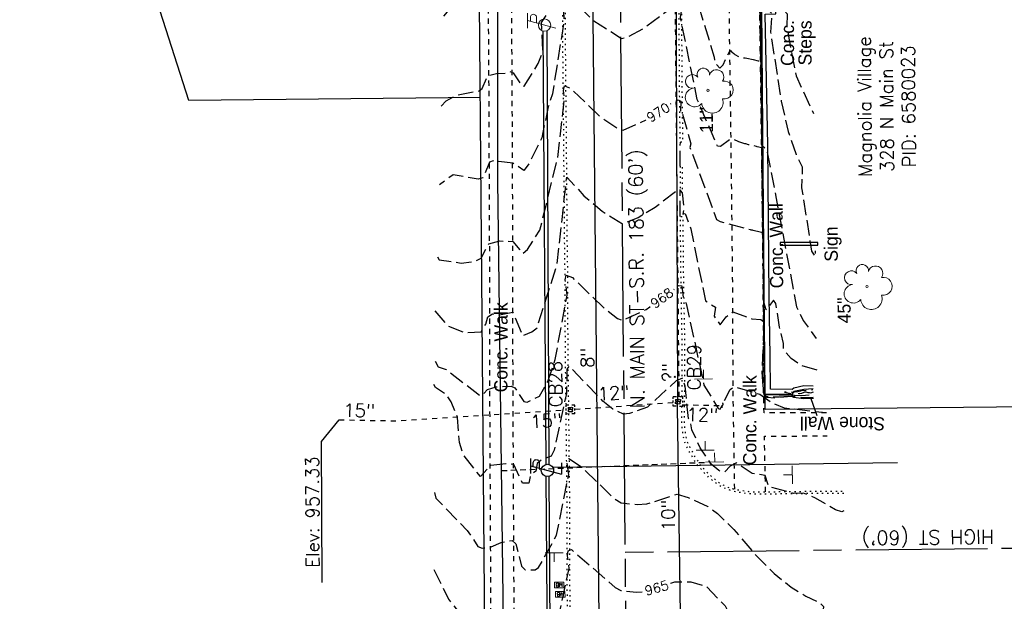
# Model space of a CAD drawing. Extents: x 2300122 to 2305194, y 360020 to 364238.
# Tile 52 of 93: x 2301672 to 2301882, y 361800 to 361924. Entities that reach past the tile are written whole.
import ezdxf
from ezdxf.enums import TextEntityAlignment as Align

# ---------------------------------------------------------------- set-up
doc = ezdxf.new("R2010")
doc.units = 0
doc.header["$LTSCALE"] = 20
doc.header["$MEASUREMENT"] = 0
doc.set_wipeout_variables(frame=1)
for name, pattern in [('2', [0.1, 0.06, -0.04]), ('CL', [2, 0.3, -0.15, 1.4, -0.15]), ('gasex', [0]), ('OhDOT_USTN1', [0.055, 0.014, -0.041]), ('OhDOT_USTN2', [0.11, 0.069, -0.041]), ('OhDOT_USTN3', [0.22, 0.165, -0.055]), ('OhDOT_USTN5', [0.11, 0.055, -0.055]), ('ohelecex', [0]), ('ohteleex', [0]), ('rowex', [0]), ('sanex', [0]), ('waterex', [0])]:
    doc.linetypes.add(name, pattern=pattern)
for name, color, linetype in [('CM_X_Wall', 254, 'Continuous'), ('DR_X_Cells', 151, 'OhDOT_USTN2'), ('DR_X_Storm_Sewer', 151, 'OhDOT_USTN5'), ('DR_X_Text', 7, 'Continuous'), ('DT_X_Contour_Major', 132, 'OhDOT_USTN3'), ('DT_X_Contour_Minor', 136, 'OhDOT_USTN3'), ('DT_X_Contour_Text', 7, 'Continuous'), ('DV_X_Property_Line', 7, 'Continuous'), ('PV_X_Curb', 120, 'OhDOT_USTN1'), ('PV_X_EOP', 7, 'OhDOT_USTN3'), ('PV_X_Text', 7, 'Continuous'), ('PV_X_Walk', 120, 'OhDOT_USTN5'), ('RD_P_Cells', 7, 'Continuous'), ('RD_X_Cells', 7, 'Continuous'), ('RW_X_CL', 6, 'CL'), ('RW_X_Fee_RW', 6, 'rowex'), ('RW_X_Text', 7, 'Continuous'), ('SN_X_Private', 40, 'Continuous'), ('SN_X_Public', 3, 'Continuous'), ('SN_X_Text', 7, 'Continuous'), ('SV_X_Text_Name', 7, 'Continuous'), ('TX_X_20', 7, 'Continuous'), ('UT_X_Electric_Cells', 1, 'Continuous'), ('UT_X_Gas', 2, 'gasex'), ('UT_X_Gas_Service_Line', 2, '2'), ('UT_X_Overhead_Electric', 1, 'ohelecex'), ('UT_X_Overhead_Telecom', 30, 'ohteleex'), ('UT_X_Sanitary_Line', 3, 'sanex'), ('UT_X_Sanitary_Text', 7, 'Continuous'), ('UT_X_Water', 133, 'waterex'), ('UT_X_Water_Text', 7, 'Continuous'), ('VG_X_Cells', 3, 'Continuous'), ('VG_X_Text', 7, 'Continuous')]:
    doc.layers.add(name, color=color, linetype=linetype)
doc.layers.add('RD_P_Cells (Construction)', color=7, linetype='Continuous', lineweight=0)
doc.styles.add('Simplex Normal (0.14)', font='Simplex.shx')
doc.styles.add('Straight Normal (0.14) Font 30', font='font30.shx', dxfattribs={"height": 0.14})
doc.styles.add('Straight-Normal', font='font30.shx', dxfattribs={"height": 0.14})

# ---------------------------------------------------------------- blocks, each defined once
blk = doc.blocks.new('GCB-X')
at = {"layer": 'DR_X_Cells', "color": 121, "linetype": 'Continuous'}
for p, q in [((-0.0625, 0.0375), (-0.0375, 0.0375)), ((-0.0625, 0.0125), (-0.0625, 0.0375)), ((-0.0125, 0.0375), (0.0125, 0.0375)), ((0.0227, 0.0195), (0.0067, 0.0195)), ((0.0067, 0.0195), (0.0067, -0.0205)), ((0.0067, 0.0013), (0.0243, 0.0013)), ((0.0375, 0.0375), (0.0625, 0.0375)), ((0.0625, 0.0125), (0.0625, 0.0375)), ((-0.0625, -0.0375), (-0.0625, -0.0125)), ((-0.0625, -0.0375), (-0.0375, -0.0375)), ((-0.0125, -0.0375), (0.0125, -0.0375)), ((0.0067, -0.0205), (0.0243, -0.0205)), ((0.0375, -0.0375), (0.0625, -0.0375)), ((0.0625, -0.0375), (0.0625, -0.0125))]:
    blk.add_line(p, q, dxfattribs=at)
at = {"layer": 'DR_X_Cells', "color": 121, "linetype": 'Continuous', "extrusion": (0, 0, -1)}
for centre, radius, start, end in [((-0.014, 0), 0.0458, 344.81071, 15.18929), ((0.0184, 0.0074), 0.0127, 21.56032, 158.43968), ((-0.0198, 0.0101), 0.00986, 106.99872, 243.17932), ((-0.0199, -0.0096), 0.0117, 112.0547, 247.9453)]:
    blk.add_arc(centre, radius, start, end, dxfattribs=at)
at = {"layer": 'DR_X_Cells', "color": 121, "linetype": 'Continuous'}
blk.add_arc((-0.0184, -0.0073), 0.0127, 201.56032, 338.43968, dxfattribs=at)
blk = doc.blocks.new('ODOT STORM CATCH BASIN SQUARE')
blk.add_blockref('GCB-X', (0, 0))
blk = doc.blocks.new('CONTINUE')
at = {"flags": 128}
blk.add_lwpolyline([(-0.02, -0.58, -0.273937), (0, 0, 0.273937), (0.02, 0.58)], format="xyb", dxfattribs=at)
blk = doc.blocks.new('TREE')
at = {"layer": 'VG_X_Cells', "color": 3, "linetype": 'Continuous', "lineweight": 0}
blk.add_circle((0, 0), 0.012, dxfattribs=at)
for centre, radius, start, end in [((-0.049, 0.168), 0.0658, 354.0047, 205.9741), ((0.091, 0.141), 0.0776, 323.83, 165.0376), ((-0.165, 0.093), 0.0735, 39.0625, 279.5412), ((-0.143, -0.077), 0.0987, 96.1722, 320.5737), ((0.173, 0.002), 0.0957, 259.1453, 101.4596), ((0.047, -0.13), 0.114, 184.9476, 19.4572)]:
    blk.add_arc(centre, radius, start, end, dxfattribs=at)
blk = doc.blocks.new('SGN1P_anno')
at = {"layer": 'SN_X_Public', "color": 3, "linetype": 'Continuous', "lineweight": 0}
for p, q in [((0, 0), (-0.96, 0)), ((0, 0.96), (0, -0.96))]:
    blk.add_line(p, q, dxfattribs=at)
blk = doc.blocks.new('MBP')
at = {"layer": 'RD_P_Cells', "color": 230, "linetype": 'Continuous', "lineweight": 13, "flags": 128}
blk.add_lwpolyline([(-0.1, 0.061), (0.1, 0.061), (0.1, -0.061), (-0.1, -0.061), (-0.1, 0.061)], close=True, dxfattribs=at)
for points in [[(-0.065, -0.04), (-0.065, 0.04), (-0.036, -0.04), (-0.008, 0.04), (-0.008, -0.04)], [(0.051, 0.003), (0.054, 0.007), (0.056, 0.009), (0.057, 0.01), (0.058, 0.012), (0.059, 0.014), (0.06, 0.016), (0.061, 0.02), (0.061, 0.022), (0.061, 0.025), (0.061, 0.029), (0.059, 0.032), (0.057, 0.034), (0.054, 0.037), (0.052, 0.038), (0.05, 0.039), (0.047, 0.04), (0.016, 0.04), (0.016, -0.04), (0.051, -0.04), (0.055, -0.037), (0.059, -0.034), (0.062, -0.029), (0.064, -0.024), (0.065, -0.018), (0.065, -0.014), (0.064, -0.01), (0.061, -0.005), (0.058, -0.001), (0.051, 0.003), (0.016, 0.003)]]:
    blk.add_lwpolyline(points, dxfattribs=at)
at = {"layer": 'RD_P_Cells (Construction)', "color": 230, "linetype": 'Continuous', "lineweight": 30}
blk.add_point((0, 0), dxfattribs=at)
blk = doc.blocks.new('ODOT MISC MAILBOX')
blk.add_blockref('MBP', (0, 0))
blk = doc.blocks.new('TLPW')
at = {"linetype": 'Continuous'}
for p, q in [((0.048, 0.18), (-0.04, -0.15)), ((0.128, 0.18), (-0.032, 0.18)), ((0.04, 0.15), (0.083, 0.15)), ((0.023, 0.086), (0.083, 0.086)), ((0.08, -0.15), (-0.04, -0.15))]:
    blk.add_line(p, q, dxfattribs=at)
blk.add_circle((0, 0), 0.065, dxfattribs=at)
at = {"linetype": 'Continuous', "extrusion": (0, 0, -1)}
blk.add_arc((-0.083, 0.118), 0.0319, 88.8767, 271.1233, dxfattribs=at)
blk = doc.blocks.new('ODOT ELEC TELE LIGHT POLE')
blk.add_blockref('TLPW', (0, 0))
blk = doc.blocks.new('ODOT Elec Tele Pole')
at = {"layer": 'UT_X_Electric_Cells', "linetype": 'Continuous', "lineweight": 13}
for p, q in [((0.128, 0.18), (-0.032, 0.18)), ((0.048, 0.18), (-0.032, -0.12)), ((0.04, 0.15), (0.083, 0.15)), ((0.023, 0.086), (0.083, 0.086))]:
    blk.add_line(p, q, dxfattribs=at)
at = {"layer": 'UT_X_Electric_Cells', "linetype": 'Continuous', "lineweight": 0}
blk.add_circle((0, 0), 0.065, dxfattribs=at)
at = {"layer": 'UT_X_Electric_Cells', "linetype": 'Continuous', "lineweight": 13, "extrusion": (0, 0, -1)}
blk.add_arc((-0.083, 0.118), 0.0319, 88.8767, 271.1233, dxfattribs=at)

msp = doc.modelspace()

# ---------------------------------------------------------------- linework, layer by layer
at = {"layer": 'CM_X_Wall', "flags": 128}
for points in [[(2301836.58, 361843.89), (2301830.84, 361843.95), (2301830.74, 361852.07), (2301830.59, 361864.6), (2301830.21, 361896.88), (2301829.87, 361925.7)], [(2301841.09, 361845.65), (2301839.09, 361845.76), (2301839.09, 361845.76), (2301836.95, 361845.25), (2301836.95, 361845.25), (2301836.6, 361844.98), (2301831.96, 361845), (2301831.93, 361852.08), (2301831.69, 361864.62), (2301831.43, 361896.89), (2301830.85, 361924.76), (2301833.1, 361924.86), (2301833.09, 361925.28)], [(2301841.09, 361845.07), (2301841.09, 361845.07), (2301839.09, 361844.92), (2301836.93, 361844.55), (2301836.59, 361844.04), (2301836.57, 361843.45), (2301836.89, 361843.3), (2301839.09, 361843.02), (2301841.1, 361843.07)]]:
    msp.add_lwpolyline(points, dxfattribs=at)
at = {"layer": 'DR_X_Storm_Sewer', "flags": 128}
for points in [[(2301812.58, 361843.37), (2301810.63, 362042.71)], [(2301790.4, 361840.77), (2301811.26, 361842.18)], [(2301813.36, 361841.72), (2301821.75, 361841.53)], [(2301740.25, 361838.5), (2301752.08, 361838.3), (2301788.53, 361840.59)]]:
    msp.add_lwpolyline(points, dxfattribs=at)
at = {"layer": 'DR_X_Text', "flags": 128}
msp.add_lwpolyline([(2301736.69, 361803.91), (2301736.54, 361833.91), (2301740.25, 361838.5)], dxfattribs=at)
at = {"layer": 'DT_X_Contour_Major', "flags": 128}
for points, elevation in [([(2301757.27, 361951.77), (2301759.09, 361952.62), (2301759.75, 361954.64), (2301760.1, 361958.79), (2301760.62, 361959.29), (2301761.4, 361962.86), (2301764.2, 361963.35), (2301768.42, 361965.05), (2301770.47, 361965.2), (2301772.98, 361967.3), (2301773.58, 361967.46), (2301776.52, 361966.63), (2301777.56, 361967.68), (2301780.41, 361972.74), (2301782.11, 361976.57), (2301784.26, 361984.03), (2301786.77, 362003.11), (2301787.57, 362007.06), (2301787.4, 362009.69), (2301787.74, 362010.22), (2301788.47, 362010.08), (2301794.23, 362004.15), (2301800.14, 361999.98), (2301802.27, 362000.33), (2301809.04, 362002.66), (2301811.2, 362002.97), (2301812.11, 362003.47), (2301812.33, 362000.62), (2301817.79, 361978.07), (2301820.45, 361975.27), (2301821.4, 361973.75), (2301822, 361974.65), (2301822.49, 361976.86), (2301823.24, 361978.16), (2301825.16, 361976.2), (2301829.59, 361973.04), (2301829.64, 361964.29), (2301829.64, 361964.29), (2301829.65, 361963.29), (2301829.66, 361961.38), (2301829.67, 361960.86), (2301829.67, 361960.64), (2301829.67, 361959.8), (2301829.68, 361958.16), (2301829.7, 361954.98), (2301829.71, 361954.41), (2301829.72, 361952.1), (2301829.73, 361949.81), (2301829.75, 361947.51), (2301829.75, 361946.28), (2301829.75, 361946.28), (2301829.69, 361940.38), (2301829.87, 361935.77), (2301830.68, 361935.76), (2301831, 361936), (2301831.06, 361936.5), (2301831.54, 361936.21), (2301832.73, 361936.04), (2301832.82, 361933.13), (2301832.7, 361930.3), (2301832.7, 361930.3), (2301832.61, 361925.73), (2301831.61, 361925.62), (2301832.23, 361924.92), (2301831.99, 361920.92), (2301834.28, 361906.27), (2301835.74, 361899.78), (2301837.42, 361894.89), (2301838.75, 361892.33), (2301838.6, 361887.82), (2301840.72, 361874.35), (2301841.49, 361873.16), (2301841.55, 361874.46)], 975), ([(2301761.17, 361873.18), (2301761.55, 361872.54), (2301766.22, 361871.84), (2301769.12, 361872.22), (2301770.48, 361872.86), (2301772.07, 361875.93), (2301774.42, 361876.53), (2301777.2, 361876.45), (2301779.38, 361873.87), (2301780.31, 361874.7), (2301782.98, 361878.86), (2301786.75, 361894.19), (2301788.21, 361906.97), (2301787.97, 361908.56), (2301788.17, 361909.49), (2301789.38, 361909.08), (2301795.91, 361902.84), (2301799.59, 361900.41), (2301800.64, 361900.08), (2301806.74, 361902.83), (2301810.37, 361905.53), (2301812.39, 361906.51), (2301812.9, 361906.26), (2301812.86, 361903.76), (2301813.19, 361903.84), (2301815.02, 361897.19), (2301814.85, 361896.44), (2301820.54, 361881.13), (2301821.28, 361880.66), (2301827.68, 361878.96), (2301827.68, 361878.96), (2301827.8, 361878.93), (2301828.06, 361878.87), (2301828.2, 361878.84), (2301829.21, 361878.6), (2301830.08, 361878.38), (2301830.32, 361878.32), (2301830.33, 361877.68), (2301830.33, 361877.6), (2301830.33, 361877.37), (2301830.34, 361877.08), (2301830.34, 361876.82), (2301830.45, 361868.31), (2301830.47, 361866.89), (2301830.48, 361865.86), (2301830.49, 361865), (2301830.48, 361864.1), (2301830.5, 361861.83), (2301830.5, 361861.03), (2301830.5, 361861.03), (2301830.57, 361853.91), (2301830.57, 361853.91), (2301830.36, 361850.03), (2301830.31, 361847.9), (2301830.34, 361845.9), (2301830.4, 361845.06), (2301830.5, 361844.37), (2301830.68, 361843.78), (2301830.86, 361843.63), (2301831.15, 361843.52), (2301831.55, 361843.44), (2301832.57, 361843.38), (2301833.76, 361843.4), (2301836.78, 361843.58), (2301837.12, 361843.77), (2301838.66, 361843.68), (2301838.66, 361843.68), (2301841.06, 361843.85)], 970), ([(2301760.43, 361806.64), (2301763.56, 361800.34), (2301767.86, 361794.87), (2301770.36, 361792.43), (2301772.36, 361794.92), (2301774.88, 361795.44), (2301776.49, 361795.32), (2301777.52, 361794.86), (2301778.22, 361793.61), (2301779, 361789.59), (2301782.13, 361788.57), (2301784.4, 361789.81), (2301785.74, 361791.32), (2301789.21, 361806.9), (2301788.84, 361809.58), (2301788.99, 361810.66), (2301789.71, 361810.9), (2301798.95, 361802.87), (2301800.14, 361802.2), (2301803.48, 361801.82), (2301805.45, 361801.98), (2301811.63, 361804.03), (2301815.08, 361804.06), (2301818.43, 361803.02), (2301822.32, 361798.94), (2301822.96, 361797.66), (2301820.46, 361796.18), (2301820.79, 361795.6), (2301818.68, 361790.2), (2301818.41, 361788.14), (2301819.76, 361783.45), (2301820.81, 361781.56), (2301823.17, 361780.96), (2301823.3, 361778.53), (2301824.16, 361775.98), (2301824.86, 361775.12), (2301825.35, 361775.79), (2301826.1, 361779.8), (2301827.84, 361778.88), (2301830.82, 361778.8), (2301832.37, 361772.12), (2301832.49, 361770.46), (2301834.34, 361766.95), (2301834.42, 361765.91), (2301835.45, 361763.84), (2301835.69, 361760.88), (2301836.18, 361760.72), (2301837.99, 361761.9)], 965)]:
    msp.add_lwpolyline(points, dxfattribs=dict(at, elevation=elevation))
at = {"layer": 'DT_X_Contour_Minor', "flags": 128}
for points, elevation in [([(2301764.39, 361978.77), (2301764.57, 361980.92), (2301770.4, 361982.63), (2301770.35, 361990.98), (2301771.48, 361994.21), (2301773.76, 361995.39), (2301776.59, 361995.98), (2301778.1, 361994.41), (2301779.17, 361992.59), (2301779.63, 361991.1), (2301780.09, 361991.07), (2301781.67, 361998.42), (2301782.19, 361998.85), (2301783.29, 362002.19), (2301784.24, 362008.87), (2301784.14, 362009.89), (2301785.48, 362017.35), (2301785.52, 362019), (2301785.91, 362019.75), (2301786.07, 362021.76), (2301782.68, 362023.8), (2301784.03, 362025.23), (2301785.95, 362030.25), (2301786.68, 362030.41), (2301787.42, 362028.72), (2301787.73, 362019.5), (2301788.28, 362019.73), (2301788.44, 362021.6), (2301788.1, 362023.32), (2301789.3, 362025.35), (2301791.17, 362027.33), (2301795.88, 362023.48), (2301800.33, 362020.62), (2301803.99, 362020.38), (2301808.89, 362020.68), (2301811.44, 362020.35), (2301813.89, 362015.51), (2301817.25, 362010.44), (2301817.15, 362009.67), (2301816.28, 362009.3), (2301816.56, 362008.32), (2301816.13, 362007.14), (2301816.63, 362003.13), (2301817.4, 362000.06), (2301821.18, 361993.95), (2301823.03, 361997.25), (2301826.19, 361994.86), (2301829.3, 361991.81), (2301829.86, 361962.25), (2301830.26, 361962.75), (2301830.7, 361962.26), (2301832.51, 361946.66), (2301834.23, 361937.31), (2301834.8, 361935.77), (2301834.66, 361925.75), (2301835.52, 361924.86), (2301835.43, 361922.17), (2301837.42, 361911.65), (2301841.13, 361903.62)], 976), ([(2301759.81, 361937.63), (2301760.48, 361938.07), (2301764.1, 361944.47), (2301765.58, 361945.81), (2301769.48, 361946.44), (2301770.95, 361947.33), (2301771.62, 361948.69), (2301773.39, 361949.63), (2301777.2, 361949.63), (2301778.88, 361950.09), (2301780.03, 361951.04), (2301782.21, 361954.71), (2301784.22, 361966.66), (2301785.57, 361972.47), (2301787.79, 361986.01), (2301787.58, 361988.54), (2301787.95, 361990.17), (2301791.51, 361986.29), (2301795.39, 361982.8), (2301799.42, 361979.98), (2301800.4, 361979.77), (2301802.26, 361980.31), (2301811.97, 361986.25), (2301812.33, 361985.05), (2301812.33, 361982.17), (2301812.58, 361982.94), (2301816.02, 361966.49), (2301817.48, 361962.08), (2301818.1, 361961.39), (2301818.12, 361960.24), (2301821.1, 361955.43), (2301822.51, 361958.03), (2301822.51, 361958.03), (2301822.68, 361958.38), (2301823.17, 361959.45), (2301823.5, 361959.02), (2301823.6, 361958.89), (2301823.69, 361958.78), (2301824.13, 361958.2), (2301824.18, 361958.13), (2301824.23, 361958.1), (2301824.32, 361958.03), (2301824.49, 361957.92), (2301824.86, 361957.68), (2301826.26, 361956.77), (2301826.94, 361956.35), (2301827.22, 361956.17), (2301827.69, 361955.83), (2301828.39, 361955.32), (2301828.76, 361955.05), (2301829.19, 361954.76), (2301829.6, 361954.5), (2301829.68, 361954.45), (2301829.68, 361953.92), (2301829.68, 361953.43), (2301829.69, 361953.19), (2301829.69, 361952.43), (2301829.69, 361951.77), (2301829.73, 361946.28), (2301829.73, 361946.28), (2301829.57, 361940.33), (2301829.72, 361935.76), (2301830.13, 361935.67), (2301831.49, 361935.84), (2301831.69, 361934.86), (2301831.65, 361928.35), (2301831.65, 361928.35), (2301831.65, 361926.3), (2301831.66, 361925.8), (2301831.71, 361925.8), (2301831.77, 361925.8), (2301831.8, 361925.8), (2301831.82, 361925.8), (2301831.78, 361925.8), (2301831.68, 361925.79), (2301831.41, 361925.78), (2301831.13, 361925.76), (2301831.03, 361925.76), (2301831, 361925.75), (2301830.92, 361925.75), (2301830.8, 361925.74), (2301830.66, 361925.74), (2301830.55, 361925.73), (2301830.38, 361925.72), (2301830.27, 361925.71), (2301830.03, 361925.7), (2301829.78, 361925.69), (2301829.79, 361925.69), (2301829.8, 361925.68), (2301829.82, 361925.68), (2301829.82, 361925.51), (2301829.82, 361925.03), (2301829.83, 361924.78), (2301829.83, 361924.64), (2301829.83, 361924.41), (2301829.86, 361922.98), (2301829.87, 361922.26), (2301829.9, 361920.17), (2301830, 361912.34), (2301830.02, 361911.41), (2301830.03, 361910.74), (2301830.03, 361910.37), (2301830.03, 361910.37), (2301830.31, 361896.73), (2301831.21, 361895.99), (2301837.53, 361862.5), (2301838.96, 361859.61), (2301841.7, 361855.78)], 974), ([(2301841.9, 361849.08), (2301838.57, 361850.05), (2301836.4, 361851.53), (2301834.79, 361853.39), (2301834.76, 361854.7), (2301833.89, 361858.2), (2301833.14, 361863.26), (2301832.62, 361863.97), (2301831.06, 361861.87), (2301830.64, 361863.28), (2301830.23, 361892.81), (2301830.23, 361892.81), (2301829.98, 361910.37), (2301829.98, 361910.37), (2301829.92, 361914.25), (2301829.92, 361914.25), (2301829.65, 361930.29), (2301829.65, 361930.29), (2301829.82, 361933.19), (2301829.57, 361936.03), (2301828.01, 361937.29), (2301826.79, 361936.28), (2301824.13, 361938.49), (2301823.25, 361938.84), (2301822.29, 361936.73), (2301821.84, 361936.37), (2301821.32, 361933.83), (2301820.65, 361935.02), (2301819.85, 361935.72), (2301819.53, 361937), (2301818.07, 361939.04), (2301817.93, 361940.44), (2301816.44, 361943.74), (2301815.53, 361947.56), (2301815.44, 361952.68), (2301812.69, 361963.46), (2301812.53, 361962.94), (2301812.33, 361964.03), (2301812.58, 361966.09), (2301812.27, 361966.59), (2301811.43, 361966.51), (2301803.72, 361960.97), (2301800.73, 361959.27), (2301797.36, 361960.92), (2301793.95, 361963.64), (2301788.83, 361969.66), (2301787.93, 361969.74), (2301787.35, 361968.45), (2301787.67, 361964.51), (2301786.62, 361951.95), (2301785.13, 361945.96), (2301780.77, 361932.56), (2301780.09, 361931.51), (2301772.81, 361929.89), (2301772.04, 361930.14), (2301770.77, 361928.03), (2301770.09, 361927.73), (2301767.51, 361928.34), (2301765.94, 361927.83), (2301764.28, 361926.54), (2301762.1, 361923.87)], 973), ([(2301761.98, 361905.19), (2301763.01, 361906.32), (2301765.36, 361907.59), (2301770.02, 361908.44), (2301770.72, 361908.95), (2301771.86, 361911.66), (2301773.71, 361912.17), (2301775.9, 361912.21), (2301776.57, 361912.54), (2301777.27, 361912.26), (2301778.97, 361909.68), (2301779.61, 361909.44), (2301782.62, 361914.3), (2301783.58, 361916.69), (2301783.33, 361923.01), (2301784.99, 361925.6), (2301785.48, 361926.9), (2301785.35, 361928.62), (2301786.44, 361931.75), (2301788.01, 361943.99), (2301788.07, 361942.42), (2301787.32, 361947.11), (2301787.67, 361948.91), (2301789.07, 361949.04), (2301790.84, 361947.43), (2301793.71, 361943.49), (2301797.4, 361940.59), (2301800.3, 361938.94), (2301806.2, 361942.35), (2301812.23, 361946.91), (2301812.43, 361943.24), (2301812.7, 361943.15), (2301815.5, 361930.44), (2301820.02, 361915.64), (2301820.09, 361914.52), (2301821.2, 361913.27), (2301821.89, 361914.01), (2301823.4, 361917.05), (2301823.4, 361917.05), (2301823.46, 361917), (2301823.47, 361916.99), (2301823.53, 361916.94), (2301823.72, 361916.78), (2301823.83, 361916.68), (2301824.19, 361916.38), (2301824.27, 361916.31), (2301824.33, 361916.26), (2301824.44, 361916.17), (2301825.26, 361915.75), (2301825.93, 361915.59), (2301826.57, 361915.44), (2301827.33, 361915.31), (2301827.92, 361915.2), (2301828.33, 361915.13), (2301829.39, 361914.84), (2301829.7, 361914.76), (2301829.86, 361914.72), (2301829.88, 361913.59), (2301829.89, 361912.83), (2301829.89, 361912.47), (2301829.91, 361911.44), (2301829.92, 361910.73), (2301830, 361905.64), (2301830, 361905.3), (2301830.01, 361904.87), (2301830.06, 361901.71), (2301830.06, 361901.71), (2301830.07, 361901.41), (2301830.09, 361900), (2301830.12, 361897.99), (2301830.14, 361897.01), (2301830.15, 361895.83), (2301830.17, 361894.75), (2301830.19, 361893.48), (2301830.19, 361893.2), (2301830.2, 361893.01), (2301830.21, 361892.09), (2301830.21, 361891.95), (2301830.21, 361891.81), (2301830.22, 361891.38), (2301830.22, 361891.28), (2301830.22, 361891.28), (2301830.48, 361871.29), (2301830.48, 361871.29), (2301830.7, 361852.51), (2301830.7, 361852.51), (2301830.71, 361851.25), (2301830.71, 361851.25), (2301830.71, 361851.23), (2301830.72, 361850.66), (2301830.76, 361847.57), (2301830.76, 361847.56), (2301830.76, 361847.55), (2301830.81, 361844.15), (2301830.82, 361843.95), (2301830.82, 361843.94), (2301830.82, 361843.93), (2301830.83, 361843.92), (2301830.88, 361843.92), (2301830.94, 361843.92), (2301831.07, 361843.92), (2301831.27, 361843.91), (2301833.7, 361843.87), (2301833.75, 361843.86), (2301833.79, 361843.87), (2301836.05, 361843.84), (2301836.31, 361843.84), (2301836.49, 361843.84), (2301836.56, 361843.83), (2301836.57, 361843.82), (2301836.58, 361843.82), (2301836.59, 361843.82), (2301836.59, 361843.84), (2301836.58, 361843.89), (2301836.33, 361843.98), (2301836.31, 361844.06), (2301835.13, 361844.33), (2301834.93, 361844.47), (2301836.16, 361844.48), (2301836.62, 361844.37), (2301836.73, 361844.34), (2301836.78, 361844.33), (2301836.87, 361844.42), (2301836.92, 361844.47), (2301836.96, 361844.47), (2301837.04, 361844.46), (2301837.11, 361844.45), (2301837.83, 361844.54), (2301838.42, 361844.65), (2301838.6, 361844.7), (2301838.6, 361844.7), (2301841, 361844.92)], 972), ([(2301841.03, 361844.39), (2301840.5, 361844.16), (2301840.27, 361844.21), (2301840.19, 361844.24), (2301839.98, 361844.27), (2301839.58, 361844.35), (2301839.21, 361844.35), (2301838.91, 361844.23), (2301838.66, 361844.17), (2301838.62, 361844.1), (2301838.25, 361844.03), (2301838.13, 361844.07), (2301837.88, 361844.04), (2301837.49, 361844.07), (2301837.06, 361844.12), (2301836.89, 361844.11), (2301836.83, 361844.05), (2301836.8, 361844.02), (2301836.77, 361843.99), (2301836.68, 361843.9), (2301836.66, 361843.86), (2301836.67, 361843.77), (2301836.67, 361843.76), (2301836.67, 361843.75), (2301836.68, 361843.69), (2301836.65, 361843.68), (2301836.62, 361843.7), (2301836.58, 361843.72), (2301836.37, 361843.73), (2301835.85, 361843.75), (2301835.13, 361843.75), (2301834.57, 361843.76), (2301834.32, 361843.75), (2301833.42, 361843.76), (2301833.14, 361843.78), (2301832.46, 361843.79), (2301831.72, 361843.81), (2301831.21, 361843.81), (2301830.98, 361843.82), (2301830.81, 361843.82), (2301830.75, 361843.85), (2301830.75, 361843.9), (2301830.74, 361843.96), (2301830.72, 361844.7), (2301830.71, 361845.63), (2301830.7, 361846.61), (2301830.7, 361846.74), (2301830.69, 361847.6), (2301830.68, 361848.52), (2301830.67, 361849.95), (2301830.66, 361851.03), (2301830.66, 361852.05), (2301830.65, 361852.36), (2301830.65, 361852.36), (2301830.54, 361861.03), (2301830.54, 361861.03), (2301830.53, 361861.79), (2301830.52, 361864.26), (2301830.52, 361865.1), (2301830.51, 361866.14), (2301830.47, 361869.3), (2301830.42, 361872.97), (2301830.35, 361878.33), (2301830.32, 361881.03), (2301830.32, 361881.03), (2301830.19, 361891.28), (2301830.19, 361891.28), (2301830.17, 361892.35), (2301830.17, 361892.59), (2301830.15, 361894.02), (2301830.11, 361896.36), (2301829.18, 361896.58), (2301829.02, 361896.62), (2301827.74, 361896.93), (2301827.69, 361896.94), (2301827.59, 361896.95), (2301827.29, 361897), (2301826.76, 361897.16), (2301826.55, 361897.22), (2301825.87, 361897.43), (2301825.23, 361897.64), (2301825.1, 361897.68), (2301825.08, 361897.69), (2301825.08, 361897.69), (2301824.3, 361898.04), (2301823.28, 361898.03), (2301821.35, 361896.61), (2301820.71, 361896.7), (2301816.42, 361906.59), (2301812.85, 361924.09), (2301813.03, 361925.32), (2301812.8, 361926.57), (2301812.09, 361926.93), (2301805.04, 361921.71), (2301801.5, 361919.81), (2301800.28, 361919.51), (2301794.46, 361923.25), (2301788.8, 361928.75), (2301788.3, 361928.68), (2301787.92, 361927.31), (2301788.06, 361923.15), (2301785.64, 361907.81), (2301784.73, 361905.08), (2301783.35, 361898.49), (2301780.49, 361892.69), (2301779.51, 361891.51), (2301777.28, 361893.06), (2301773.02, 361893.54), (2301772.22, 361893.29), (2301770.85, 361889.96), (2301769.81, 361889.65), (2301764.49, 361890.61), (2301761.61, 361888.47)], 971), ([(2301760.63, 361861.71), (2301763.22, 361858.57), (2301767, 361857.05), (2301770.44, 361857.19), (2301771.43, 361858.86), (2301771.89, 361860.42), (2301772.85, 361861.02), (2301774.37, 361860.85), (2301777.23, 361861.39), (2301779.28, 361856.38), (2301781.25, 361857.21), (2301782.35, 361858.03), (2301786.61, 361871.58), (2301788.66, 361890.09), (2301792.33, 361886.16), (2301796.19, 361882.87), (2301800.52, 361880.18), (2301803.83, 361881.55), (2301807.46, 361883.71), (2301811.89, 361887.18), (2301812.76, 361887.33), (2301813.2, 361886.77), (2301813.55, 361883.34), (2301813.32, 361882.23), (2301813.88, 361882.35), (2301815.04, 361879.09), (2301818.17, 361863.79), (2301820.27, 361862.44), (2301819.99, 361860.52), (2301821.3, 361858.7), (2301822.56, 361860.43), (2301823.98, 361861.44), (2301828.05, 361860.01), (2301829.96, 361859.8), (2301830.47, 361859.44), (2301830.49, 361855.59), (2301830.49, 361855.59), (2301830.17, 361848.73), (2301830.42, 361844.46), (2301830.67, 361843.62), (2301831.12, 361843.29), (2301832.97, 361843.19), (2301836.47, 361843.53), (2301838.57, 361843.27), (2301838.57, 361843.27), (2301841.08, 361843.32)], 969), ([(2301760.67, 361850.98), (2301761.32, 361849.74), (2301763.03, 361849.2), (2301770.1, 361843.76), (2301770.86, 361843.86), (2301771.82, 361844.93), (2301773.68, 361845.53), (2301776.83, 361845.67), (2301777.63, 361845.31), (2301779.52, 361842.43), (2301780.26, 361842.23), (2301782.88, 361843.54), (2301784.62, 361846.64), (2301786.2, 361851.32), (2301788.76, 361865.03), (2301788.34, 361868.26), (2301788.54, 361869.23), (2301789.88, 361868.75), (2301796.45, 361862.4), (2301799.48, 361860.07), (2301800.47, 361859.65), (2301805.56, 361861.97), (2301812.53, 361867.03), (2301813.13, 361866.99), (2301813.42, 361864.3), (2301814.07, 361863.27), (2301817.84, 361845.89), (2301820.86, 361840.89), (2301821.26, 361840.77), (2301823.39, 361844.96), (2301824.24, 361845.57), (2301829.73, 361843.94), (2301832.16, 361842.19), (2301834.9, 361841.06), (2301843.83, 361840.03)], 968), ([(2301847.61, 361819.18), (2301847.17, 361818.95), (2301845.81, 361819.38), (2301841.38, 361821.93), (2301839.02, 361822.88), (2301836.89, 361822.86), (2301831.57, 361824.31), (2301830.87, 361826.67), (2301828.09, 361827.08), (2301824.76, 361829.32), (2301823.42, 361828.65), (2301822.17, 361827.34), (2301820.98, 361827.69), (2301819.38, 361829.08), (2301817.06, 361832.51), (2301815.23, 361836.36), (2301815.07, 361837.77), (2301814.54, 361838.77), (2301813.85, 361845.68), (2301813.26, 361847.38), (2301811.92, 361846.77), (2301805.86, 361841.22), (2301801.99, 361839.84), (2301800.7, 361839.7), (2301798.47, 361840.78), (2301796.36, 361842.46), (2301789.17, 361849.93), (2301788.72, 361849.29), (2301788.6, 361844.1), (2301785.99, 361832.07), (2301785.37, 361830.75), (2301783.32, 361830.01), (2301782.38, 361829.19), (2301782.06, 361827.61), (2301780.92, 361826.68), (2301780.58, 361825.03), (2301779.26, 361825.03), (2301777.42, 361829), (2301775.7, 361829.15), (2301772.39, 361828.74), (2301770.3, 361826.45), (2301766.78, 361830.9), (2301765.85, 361833.65), (2301765.47, 361838.97), (2301764.1, 361842.34), (2301763.09, 361843.84), (2301760.78, 361845.34), (2301760.38, 361846.02)], 967), ([(2301760.53, 361823.08), (2301760.84, 361821.82), (2301767.53, 361814.99), (2301769.75, 361811.59), (2301770.66, 361811.18), (2301772.58, 361811.52), (2301774.7, 361812.42), (2301777.09, 361812.84), (2301777.81, 361812.16), (2301779.07, 361807.37), (2301779.85, 361806.58), (2301781.92, 361806.62), (2301782.69, 361807.11), (2301786.52, 361813.95), (2301789.08, 361826.8), (2301788.7, 361829.96), (2301789.14, 361830.26), (2301791.81, 361828.48), (2301798.74, 361821.77), (2301800.25, 361820.85), (2301803.65, 361820.5), (2301805.71, 361820.61), (2301812.16, 361822.69), (2301814.51, 361821.99), (2301818.68, 361820.06), (2301820.69, 361818.57), (2301824.19, 361815.2), (2301828.68, 361809.94), (2301832.76, 361805.81), (2301836.4, 361802.94), (2301839.53, 361800.98), (2301842.47, 361799.59), (2301843.28, 361798.79), (2301843.15, 361798.2), (2301841.62, 361797.17), (2301834.7, 361795.44), (2301833.54, 361794.28), (2301834.04, 361792.65), (2301836.97, 361792.28), (2301837.64, 361792.58), (2301846.33, 361791.04), (2301847.41, 361790.6), (2301847.86, 361792.2), (2301847.79, 361793.65)], 966)]:
    msp.add_lwpolyline(points, dxfattribs=dict(at, elevation=elevation))
at = {"layer": 'DV_X_Property_Line', "flags": 128}
for points in [[(2301708.3, 361906.43), (2301672.36, 362018.45)], [(2301770.3, 361907.05), (2301708.3, 361906.43)]]:
    msp.add_lwpolyline(points, dxfattribs=at)
at = {"layer": 'PV_X_Curb', "flags": 128}
for points in [[(2301776.14, 362023.78), (2301776.47, 362023.78), (2301777.24, 362023.84), (2301778, 362023.87), (2301778.77, 362023.9), (2301779.53, 362023.88), (2301781.28, 362023.85), (2301782.67, 362023.67), (2301783.37, 362023.5), (2301783.78, 362023.35), (2301784.3, 362023.07), (2301784.8, 362022.75), (2301785.64, 362022.17), (2301786.77, 362021.22), (2301787.09, 362020.89), (2301787.31, 362020.6), (2301787.43, 362020.3), (2301787.58, 362019.93), (2301787.66, 362019.46), (2301787.66, 362018.98), (2301787.72, 362016.35), (2301787.75, 362009.15), (2301787.74, 361999.49), (2301787.8, 361989.83), (2301787.82, 361987.47), (2301787.85, 361977.81), (2301787.94, 361968.15), (2301788.12, 361948.84), (2301788.25, 361939.18), (2301788.26, 361932.23), (2301788.35, 361922.57), (2301788.35, 361918.16), (2301788.43, 361908.5), (2301788.55, 361898.85), (2301788.59, 361891.23), (2301788.64, 361886.67), (2301788.71, 361877.11), (2301788.8, 361870.83), (2301788.84, 361860.83), (2301788.91, 361850.84), (2301788.92, 361849.98), (2301789.02, 361841.61)], [(2301789.04, 361839.74), (2301789.15, 361830), (2301789.25, 361820.07), (2301789.23, 361810.07), (2301789.23, 361809.87), (2301789.31, 361799.88), (2301789.36, 361789.89), (2301789.42, 361781.34), (2301789.57, 361771.35), (2301789.71, 361761.35), (2301789.75, 361758.5), (2301789.87, 361748.51), (2301789.96, 361738.52), (2301789.98, 361735.62), (2301790.04, 361725.63), (2301790.11, 361711.73), (2301790.17, 361701.74), (2301790.27, 361691.75), (2301790.37, 361686.32), (2301790.5, 361676.32), (2301790.54, 361671.57), (2301790.61, 361661.58), (2301790.72, 361651.58), (2301790.76, 361641.59), (2301790.85, 361636.71), (2301790.96, 361628.17), (2301790.99, 361618.18), (2301791.02, 361608.19), (2301791.23, 361588.2), (2301791.37, 361568.21), (2301791.4, 361565.69), (2301791.5, 361558.36), (2301791.51, 361556.27), (2301791.54, 361555.03), (2301791.65, 361546.91), (2301791.77, 361546.27), (2301791.27, 361546.19), (2301791.15, 361546.87), (2301791.04, 361555.02), (2301791.01, 361556.26), (2301791, 361558.35), (2301790.9, 361565.68), (2301790.87, 361568.21), (2301790.73, 361588.2), (2301790.52, 361608.18), (2301790.49, 361618.18), (2301790.46, 361628.17), (2301790.35, 361636.7), (2301790.26, 361641.59), (2301790.22, 361651.58), (2301790.11, 361661.57), (2301790.04, 361671.57), (2301790, 361676.32), (2301789.87, 361686.31), (2301789.77, 361691.74), (2301789.67, 361701.74), (2301789.61, 361711.73), (2301789.54, 361725.63), (2301789.48, 361735.62), (2301789.46, 361738.51), (2301789.37, 361748.51), (2301789.25, 361758.5), (2301789.21, 361761.35), (2301789.07, 361771.34), (2301788.92, 361781.33), (2301788.86, 361789.89), (2301788.81, 361799.88), (2301788.73, 361809.87), (2301788.73, 361810.07), (2301788.75, 361820.06), (2301788.65, 361829.99), (2301788.42, 361849.98), (2301788.41, 361850.84), (2301788.34, 361860.83), (2301788.3, 361870.82), (2301788.21, 361877.11), (2301788.14, 361886.66), (2301788.09, 361891.23), (2301788.05, 361898.84), (2301787.93, 361908.5), (2301787.85, 361918.16), (2301787.85, 361922.57), (2301787.76, 361932.23), (2301787.75, 361939.17), (2301787.62, 361948.83), (2301787.44, 361968.15), (2301787.35, 361977.81), (2301787.32, 361987.47), (2301787.3, 361989.83), (2301787.24, 361999.49), (2301787.25, 362009.15), (2301787.22, 362016.34), (2301787.16, 362018.97), (2301787.16, 362019.42), (2301787.1, 362019.8), (2301786.97, 362020.11), (2301786.88, 362020.35), (2301786.71, 362020.56), (2301786.43, 362020.85), (2301785.33, 362021.77), (2301784.52, 362022.33), (2301784.05, 362022.64), (2301783.57, 362022.89), (2301783.22, 362023.03), (2301782.58, 362023.17), (2301781.25, 362023.35), (2301779.52, 362023.38), (2301778.77, 362023.4), (2301778.02, 362023.37), (2301777.26, 362023.34), (2301776.5, 362023.28), (2301776.15, 362023.28)], [(2301813.16, 361843.36), (2301813.18, 361844.96), (2301813.24, 361854.96), (2301813.14, 361858.79), (2301812.97, 361867.86), (2301812.9, 361874.97), (2301812.81, 361881.75), (2301813.31, 361881.75), (2301813.4, 361874.98), (2301813.47, 361867.87), (2301813.64, 361858.8), (2301813.74, 361854.97), (2301813.68, 361844.96), (2301813.61, 361838.64), (2301813.77, 361836.3), (2301813.94, 361835.13), (2301814.39, 361833.51), (2301815.04, 361832.23), (2301816.04, 361830.43), (2301816.91, 361829.12), (2301818.08, 361827.77), (2301819.17, 361826.71), (2301820.4, 361825.66), (2301821.26, 361825), (2301822.04, 361824.58), (2301822.94, 361824.19), (2301823.95, 361823.86), (2301824.11, 361823.81), (2301825.59, 361823.52), (2301827.31, 361823.28), (2301828.12, 361823.2), (2301829.96, 361823.18), (2301830.46, 361823.16), (2301830.89, 361823.18), (2301831.95, 361823.2), (2301835.5, 361823.25), (2301839.85, 361823.31), (2301847.59, 361823.35)], [(2301847.59, 361822.85), (2301839.85, 361822.81), (2301835.5, 361822.75), (2301831.96, 361822.7), (2301830.9, 361822.68), (2301830.46, 361822.66), (2301829.95, 361822.68), (2301828.09, 361822.7), (2301827.24, 361822.79), (2301825.51, 361823.03), (2301823.99, 361823.32), (2301823.8, 361823.38), (2301822.76, 361823.73), (2301821.82, 361824.13), (2301820.98, 361824.57), (2301820.08, 361825.28), (2301818.84, 361826.33), (2301817.71, 361827.42), (2301816.51, 361828.82), (2301815.61, 361830.18), (2301814.6, 361832), (2301813.92, 361833.32), (2301813.45, 361835.02), (2301813.27, 361836.25), (2301813.11, 361838.62), (2301813.14, 361841.36)]]:
    msp.add_lwpolyline(points, dxfattribs=at)
for points in [[(2301812.88, 361944.64), (2301812.9, 361941.7), (2301812.95, 361937.48), (2301813.01, 361932.42), (2301813.1, 361918.28), (2301813.19, 361905.03), (2301813.32, 361897.53), (2301812.82, 361897.52), (2301812.69, 361905.02), (2301812.6, 361918.28), (2301812.51, 361932.41), (2301812.45, 361937.47), (2301812.4, 361941.7), (2301812.38, 361944.63), (2301812.88, 361944.64)], [(2301812.79, 361892.41), (2301812.77, 361887.49), (2301813.27, 361887.49), (2301813.29, 361892.4)]]:
    msp.add_lwpolyline(points, close=True, dxfattribs=at)
at = {"layer": 'PV_X_EOP', "flags": 128}
msp.add_lwpolyline([(2301812.79, 361892.41), (2301812.82, 361897.52), (2301812.82, 361897.52)], dxfattribs=at)
at = {"layer": 'PV_X_EOP'}
msp.add_lwpolyline([(2301812.81, 361881.75), (2301812.77, 361887.49)], dxfattribs=at)
at = {"layer": 'PV_X_Walk', "flags": 128}
for points in [[(2301780.24, 361520.25), (2301779.92, 361524.91), (2301780.07, 361525.75), (2301779.89, 361542.98), (2301779.78, 361552.98), (2301779.68, 361561.91), (2301779.63, 361571.89), (2301779.57, 361581.88), (2301779.52, 361591.88), (2301779.49, 361595.97), (2301779.35, 361605.98), (2301779.2, 361615.97), (2301779.05, 361625.96), (2301778.9, 361635.95), (2301778.76, 361645.95), (2301778.74, 361647), (2301778.64, 361656.98), (2301778.54, 361666.97), (2301778.45, 361676.96), (2301778.4, 361681.76), (2301778.32, 361691.74), (2301778.24, 361701.72), (2301778.16, 361711.71), (2301778.07, 361721.69), (2301777.99, 361731.78), (2301777.92, 361741.75), (2301777.84, 361751.73), (2301777.77, 361761.72), (2301777.69, 361771.7), (2301777.62, 361781.68), (2301777.54, 361791.67), (2301777.47, 361801.16), (2301777.42, 361811.14), (2301777.37, 361821.12), (2301777.32, 361831.11), (2301777.27, 361841.09), (2301777.25, 361846.18), (2301777.23, 361856.16), (2301777.22, 361866.14), (2301777.21, 361876.04), (2301777.17, 361886.03), (2301777.13, 361896.02), (2301777.09, 361906), (2301777.03, 361915.99), (2301776.97, 361925.97), (2301776.91, 361935.96), (2301776.86, 361945.94), (2301776.8, 361955.93), (2301776.77, 361960.96), (2301776.72, 361970.94), (2301776.67, 361980.94), (2301776.63, 361990.93), (2301776.6, 361995.77), (2301776.44, 362005.79), (2301776.27, 362015.79), (2301776.14, 362023.78), (2301771.16, 362023.62), (2301771.29, 362015.7), (2301771.45, 362005.71), (2301771.61, 361995.74), (2301771.63, 361990.91), (2301771.67, 361981.29), (2301764.39, 361981.41)], [(2301824.37, 361823.76), (2301824.21, 361835.31), (2301824.04, 361843.88), (2301824.01, 361853.92), (2301823.97, 361863.9), (2301823.96, 361867.23), (2301823.85, 361877.19), (2301823.74, 361887.18), (2301823.68, 361891.95), (2301823.55, 361901.93), (2301823.41, 361911.91), (2301823.27, 361921.9), (2301823.25, 361923.26), (2301823.25, 361933.3), (2301823.25, 361943.01), (2301823.2, 361952.99), (2301823.15, 361962.98), (2301823.1, 361972.97), (2301823.06, 361982.95), (2301823.04, 361985.73), (2301823.02, 361995.73), (2301823, 362005.72), (2301822.95, 362010.39)], [(2301760.45, 361960.62), (2301771.1, 361960.89), (2301771.77, 361960.91), (2301771.8, 361955.9), (2301771.86, 361945.91), (2301771.91, 361935.93), (2301771.97, 361925.94), (2301772.03, 361915.96), (2301772.09, 361905.98), (2301772.13, 361896), (2301772.17, 361886.01), (2301772.21, 361876.04), (2301772.22, 361866.13), (2301772.23, 361856.15), (2301772.25, 361846.16), (2301772.27, 361841.06), (2301772.32, 361831.08), (2301772.37, 361821.1), (2301772.42, 361811.11), (2301772.47, 361801.13), (2301772.54, 361791.63), (2301772.62, 361781.65), (2301772.69, 361771.67), (2301772.77, 361761.68), (2301772.85, 361751.71), (2301772.92, 361741.73), (2301773, 361731.74), (2301773.08, 361721.67), (2301773.16, 361711.68), (2301773.24, 361701.69), (2301773.32, 361691.71), (2301773.4, 361681.71), (2301773.45, 361676.91), (2301773.55, 361666.92), (2301773.64, 361656.93), (2301773.74, 361646.93), (2301773.76, 361645.87), (2301773.9, 361635.88), (2301774.05, 361625.89), (2301774.2, 361615.9), (2301774.35, 361605.91), (2301774.49, 361595.94), (2301774.52, 361591.85), (2301774.57, 361581.86), (2301774.63, 361571.86), (2301774.68, 361561.85), (2301774.78, 361552.92), (2301774.89, 361542.93), (2301775.1, 361523.19), (2301775.1, 361520.37)], [(2301843.9, 361839.96), (2301830.61, 361839.96), (2301830.53, 361844.07), (2301830.49, 361853.99), (2301830.46, 361863.98), (2301830.44, 361867.31), (2301830.33, 361877.32), (2301830.22, 361887.3), (2301830.17, 361892.08), (2301830.03, 361902.07), (2301829.89, 361912.06), (2301829.75, 361922.04), (2301829.73, 361923.4), (2301829.73, 361925.68)], [(2301830.94, 361823.18), (2301830.71, 361834.99), (2301844.07, 361835.12)]]:
    msp.add_lwpolyline(points, dxfattribs=at)
at = {"layer": 'RW_X_CL'}
for points in [[(2301809.27, 360843.01), (2301795.81, 362440.51), (2302015.45, 363056.38)], [(2301801.12, 361810.34), (2301991.99, 361812.35)]]:
    msp.add_lwpolyline(points, dxfattribs=at)
at = {"layer": 'RW_X_Fee_RW', "flags": 128}
for points in [[(2301774.58, 361399.59), (2301769.35, 362019.42)], [(2301830.86, 361840.66), (2301829.35, 362020.07)], [(2301992.37, 361842.35), (2301830.86, 361840.66)]]:
    msp.add_lwpolyline(points, dxfattribs=at)
at = {"layer": 'SN_X_Private', "flags": 128}
msp.add_lwpolyline([(2301834.05, 361876.2), (2301834.05, 361875.65), (2301842.04, 361875.65), (2301842.04, 361876.24)], close=True, dxfattribs=at)
at = {"layer": 'TX_X_20'}
msp.add_lwpolyline([(2301840.53, 361843.06), (2301841.81, 361839.42)], dxfattribs=at)
at = {"layer": 'UT_X_Gas', "flags": 128}
msp.add_lwpolyline([(2301786.46, 360800.71), (2301783.63, 361136.44), (2301784.02, 361143.61), (2301784.48, 361163.63), (2301784.75, 361199.89), (2301783.93, 361340.84), (2301782.25, 361414.15), (2301781.91, 361479.56), (2301779.96, 361510.8), (2301778.46, 361553.41), (2301777.37, 361599.67), (2301776.66, 361652.8), (2301775.71, 361756.61), (2301773.99, 361889.38), (2301774.09, 361989.44), (2301773.4, 362075.74), (2301772.37, 362166.93), (2301773.24, 362216.32), (2301771.88, 362265.5), (2301781.28, 362265.58), (2301779.78, 362443.22), (2301826.67, 362574.68)], dxfattribs=at)
at = {"layer": 'UT_X_Gas_Service_Line', "flags": 128}
msp.add_lwpolyline([(2301774.79, 361827.71), (2301818.67, 361829.48)], dxfattribs=at)
at = {"layer": 'UT_X_Overhead_Electric', "flags": 128}
for points in [[(2301784.29, 361829.02), (2301783.68, 361921.17)], [(2301785.18, 361707.74), (2301784.29, 361826.47)]]:
    msp.add_lwpolyline(points, dxfattribs=at)
at = {"layer": 'UT_X_Overhead_Telecom', "flags": 128}
for points in [[(2301784.91, 361829), (2301784.49, 361921.26)], [(2301785.72, 361707.74), (2301784.91, 361826.49)]]:
    msp.add_lwpolyline(points, dxfattribs=at)
at = {"layer": 'UT_X_Overhead_Telecom', "linetype": 'Continuous', "flags": 128}
msp.add_lwpolyline([(2301785.68, 361828.42), (2301858.99, 361829.43)], dxfattribs=at)
at = {"layer": 'UT_X_Sanitary_Line', "flags": 128}
msp.add_lwpolyline([(2301797.02, 361646.6), (2301793.15, 362038.06)], dxfattribs=at)
at = {"layer": 'UT_X_Water'}
msp.add_lwpolyline([(2301822.33, 361352.17), (2301814.9, 361607.27), (2301814.12, 361708.71), (2301812.25, 361841.29), (2301812.28, 361843.15), (2301811.87, 361956.26), (2301810.85, 362072.87), (2301812.89, 362166.3), (2301809.1, 362352.78), (2301811.59, 362418.91), (2301821.03, 362465.59), (2301853.18, 362560.74)], dxfattribs=at)

# ---------------------------------------------------------------- block references
at = {"layer": 'DR_X_Cells', "zscale": 20}
for p, xscale, yscale, rotation in [((2301812.32, 361842.37), 16, 28, 89.35960659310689), ((2301789.46, 361840.68), 15, 25, 90.63570365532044)]:
    msp.add_blockref('ODOT STORM CATCH BASIN SQUARE', p, dxfattribs=dict(at, xscale=xscale, yscale=yscale, rotation=rotation))
at = {"layer": 'DR_X_Storm_Sewer', "rotation": 178.6543734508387}
msp.add_blockref('CONTINUE', (2301821.75, 361841.53), dxfattribs=at)
at = {"layer": 'RD_X_Cells', "xscale": 10.00000000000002, "yscale": 10.00000000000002, "zscale": 10.00000000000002, "rotation": 180.4555003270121}
for p in [(2301787.05, 361803.37), (2301787.3, 361801.39)]:
    msp.add_blockref('ODOT MISC MAILBOX', p, dxfattribs=at)
at = {"layer": 'SN_X_Public', "xscale": 1.999999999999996, "yscale": 1.999999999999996, "zscale": 1.999999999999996}
for p, rotation in [((2301817.75, 361847.18), 270.1753375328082), ((2301818.1, 361832.02), 270.1753375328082), ((2301820.12, 361829.53), 270.1753375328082), ((2301836.64, 361826.81), 0.6827806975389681), ((2301785.98, 361810.2), 89.8773386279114)]:
    msp.add_blockref('SGN1P_anno', p, dxfattribs=dict(at, rotation=rotation))
at = {"layer": 'UT_X_Electric_Cells', "rotation": 90}
for name, p, xscale, yscale, zscale in [('ODOT Elec Tele Pole', (2301783.95, 361922.44), 20.00000000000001, 20.00000000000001, 20.00000000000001), ('ODOT ELEC TELE LIGHT POLE', (2301784.56, 361827.75), 20, 20, 20)]:
    msp.add_blockref(name, p, dxfattribs=dict(at, xscale=xscale, yscale=yscale, zscale=zscale))
at = {"layer": 'VG_X_Cells', "xscale": 20, "yscale": 20, "zscale": 20}
for p in [(2301818.69, 361908.59), (2301852.49, 361866.85)]:
    msp.add_blockref('TREE', p, dxfattribs=at)

# ---------------------------------------------------------------- texts
at = {"layer": 'DR_X_Text', "char_height": 2.8, "attachment_point": 5, "style": 'Simplex Normal (0.14)'}
for s, insert, rotation in [('CB29', (2301815.74, 361849.69), 89.6398), ('CB28', (2301786.28, 361846.09), 90.6357), ('?"', (2301810.38, 361848.58), 90.5616), ('12"', (2301798.6, 361844.21), 3.8559), ('15"', (2301744.54, 361840.47), 359.0418), ('12"', (2301817.49, 361839.57), 358.6544), ('15"', (2301784.27, 361838.3), 3.5953), ('Elev: 957.33', (2301734.61, 361818.9), 90.284)]:
    msp.add_mtext(s, dxfattribs=dict(at, insert=insert, rotation=rotation))
at = {"layer": 'PV_X_Text', "insert": (2301837.88, 361918.64), "char_height": 2.8, "width": 26.6038, "attachment_point": 5, "rotation": 90, "line_spacing_factor": 0.8, "style": 'Straight-Normal'}
msp.add_mtext('Conc.\\PSteps', dxfattribs=at)
at = {"layer": 'PV_X_Text', "insert": (2301774.69, 361853.9), "char_height": 2.8, "attachment_point": 5, "rotation": 89.8547, "style": 'Straight-Normal'}
msp.add_mtext('Conc. Walk', dxfattribs=at)
at = {"layer": 'PV_X_Text', "insert": (2301827.61, 361838.4), "char_height": 2.8, "width": 23.4667, "attachment_point": 5, "rotation": 89.8547, "style": 'Straight-Normal'}
msp.add_mtext('Conc. Walk', dxfattribs=at)
at = {"layer": 'RW_X_Text', "style": 'Simplex Normal (0.14)'}
for s, rotation, p in [("N. MAIN ST-S.R. 183 (60')", 90.4829, (2301803.5, 361868.5)), ("HIGH ST (60')", 180.6012, (2301865.5, 361813.5))]:
    msp.add_text(s, height=3, rotation=rotation, dxfattribs=at).set_placement(p, align=Align.MIDDLE_CENTER)
at = {"layer": 'SN_X_Text', "insert": (2301845.29, 361875.87), "char_height": 2.8, "attachment_point": 5, "rotation": 90.4829, "style": 'Straight-Normal'}
msp.add_mtext('Sign', dxfattribs=at)
at = {"layer": 'SV_X_Text_Name', "insert": (2301856.68, 361905.12), "char_height": 2.8, "width": 77.9146, "attachment_point": 5, "rotation": 90.4829, "style": 'Simplex Normal (0.14)'}
msp.add_mtext('Magnolia Village\\P328 N Main St\\P\\pxqc;PID: 6580023', dxfattribs=at)
at = {"layer": 'TX_X_20', "char_height": 2.8, "attachment_point": 5, "style": 'Straight-Normal'}
for s, insert, rotation in [('Conc. Wall', (2301833.24, 361875.5), 90.4829), ('Stone Wall', (2301847.29, 361837.73), 179.6532)]:
    msp.add_mtext(s, dxfattribs=dict(at, insert=insert, rotation=rotation))
at = {"layer": 'UT_X_Sanitary_Text', "insert": (2301793.04, 361851.7), "char_height": 2.8, "attachment_point": 5, "rotation": 90.5655, "style": 'Simplex Normal (0.14)'}
msp.add_mtext('8"', dxfattribs=at)
at = {"layer": 'UT_X_Water_Text', "insert": (2301810.22, 361818.22), "char_height": 2.8, "attachment_point": 5, "rotation": 90.9404, "style": 'Simplex Normal (0.14)'}
msp.add_mtext('10"', dxfattribs=at)
at = {"layer": 'VG_X_Text', "style": 'Straight Normal (0.14) Font 30'}
for s, rotation, p in [('11"', 90.7918, (2301818.34, 361902.26)), ('45"', 90.4829, (2301847.64, 361861.76))]:
    msp.add_text(s, height=2.8, rotation=rotation, dxfattribs=at).set_placement(p, align=Align.MIDDLE_CENTER)

# ---------------------------------------------------------------- next in the draw order: wipeouts: each hides what was drawn before it
for points in [[(2301806.17, 361901.2), (2301811.4, 361904.41), (2301810.1, 361906.54), (2301804.86, 361903.33)], [(2301807.15, 361861.58), (2301812.12, 361865.19), (2301810.65, 361867.21), (2301805.68, 361863.61)], [(2301805.18, 361800.73), (2301811.09, 361802.39), (2301810.41, 361804.8), (2301804.5, 361803.13)]]:
    msp.add_wipeout(points).dxf.layer = 'DT_X_Contour_Text'

# ---------------------------------------------------------------- next in the draw order: texts
at = {"layer": 'DT_X_Contour_Text', "style": 'Simplex Normal (0.14)'}
for s, rotation, p in [('970', 31.5054, (2301808.13, 361903.87)), ('968', 35.9461, (2301808.9, 361864.4)), ('965', 15.7309, (2301807.79, 361802.76))]:
    msp.add_text(s, height=2, rotation=rotation, dxfattribs=at).set_placement(p, align=Align.MIDDLE_CENTER)

doc.saveas('drawing.dxf')
